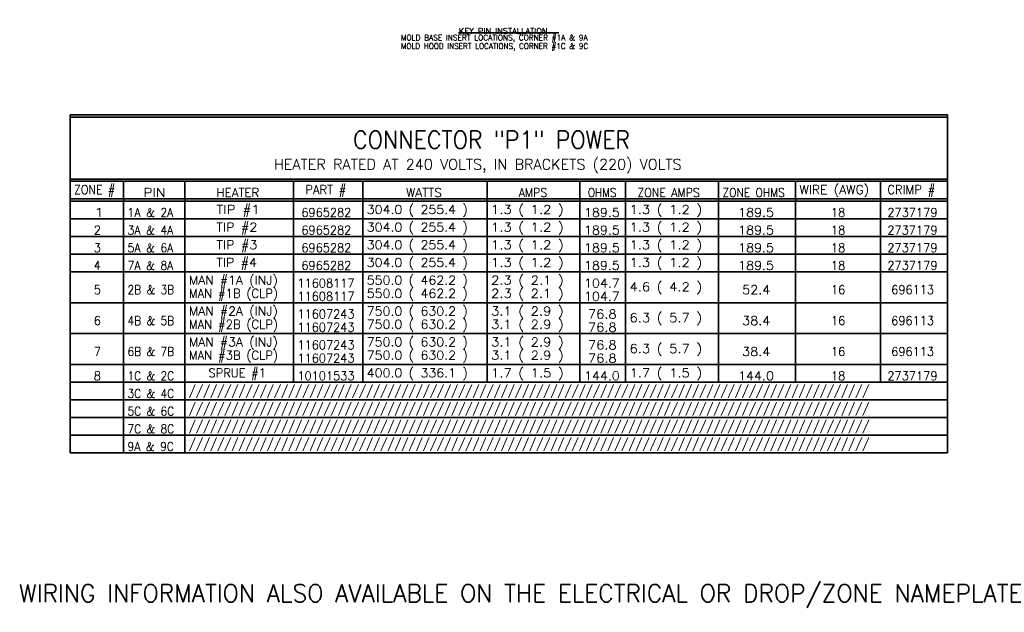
# Model space of a CAD drawing. Header units: millimetres. Extents: x 0 to 1189, y 0 to 841.
# Tile 79 of 84: x 729 to 952, y 568 to 702. Entities that reach past the tile are written whole.
import ezdxf

# ---------------------------------------------------------------- set-up
doc = ezdxf.new("R2010")
doc.units = ezdxf.units.MM
doc.layers.add('1', color=7, linetype='Continuous')
doc.styles.add('blockfont', font='simplex.shx')

msp = doc.modelspace()

# ---------------------------------------------------------------- linework, layer by layer
at = {"layer": '1', "color": 3, "linetype": 'Continuous', "lineweight": 35}
for p, q in [((828, 699.23), (850.7, 699.23)), ((740.05, 680.64), (752.15, 680.64)), ((740.05, 680.64), (740.05, 680.14)), ((740.05, 680.14), (752.15, 680.14)), ((740.05, 680.14), (740.05, 666.14)), ((752.15, 680.64), (766.03, 680.64)), ((752.15, 680.14), (766.03, 680.14)), ((766.03, 680.64), (790.62, 680.64)), ((766.03, 680.14), (790.62, 680.14)), ((790.62, 680.64), (806.28, 680.64)), ((790.62, 680.14), (806.28, 680.14)), ((806.28, 680.64), (834.43, 680.64)), ((806.28, 680.14), (834.43, 680.14)), ((834.43, 680.64), (855.45, 680.64)), ((834.43, 680.14), (855.45, 680.14)), ((855.45, 680.64), (865.77, 680.64)), ((855.45, 680.14), (865.77, 680.14)), ((865.77, 680.64), (886.78, 680.64)), ((865.77, 680.14), (886.78, 680.14)), ((886.78, 680.64), (904.23, 680.64)), ((886.78, 680.14), (904.23, 680.14)), ((904.23, 680.64), (923.47, 680.64)), ((904.23, 680.14), (923.47, 680.14)), ((923.47, 680.64), (938.63, 680.64)), ((923.47, 680.14), (938.63, 680.14)), ((938.63, 680.64), (938.63, 680.14)), ((938.63, 680.14), (938.63, 666.14)), ((740.05, 666.14), (752.15, 666.14)), ((740.05, 666.14), (740.05, 665.64)), ((740.05, 665.64), (752.15, 665.64)), ((740.05, 665.64), (740.05, 661.64)), ((752.15, 666.14), (766.03, 666.14)), ((752.15, 665.64), (752.15, 661.64)), ((752.15, 665.64), (766.03, 665.64)), ((766.03, 666.14), (790.62, 666.14)), ((766.03, 665.64), (766.03, 661.64)), ((766.03, 665.64), (790.62, 665.64)), ((790.62, 666.14), (806.28, 666.14)), ((790.62, 665.64), (790.62, 661.64)), ((790.62, 665.64), (806.28, 665.64)), ((806.28, 666.14), (834.43, 666.14)), ((806.28, 665.64), (806.28, 661.64)), ((806.28, 665.64), (834.43, 665.64)), ((834.43, 666.14), (855.45, 666.14)), ((834.43, 665.64), (834.43, 661.64)), ((834.43, 665.64), (855.45, 665.64)), ((855.45, 666.14), (865.77, 666.14)), ((855.45, 665.64), (855.45, 661.64)), ((855.45, 665.64), (865.77, 665.64)), ((865.77, 666.14), (886.78, 666.14)), ((865.77, 665.64), (865.77, 661.64)), ((865.77, 665.64), (886.78, 665.64)), ((886.78, 666.14), (904.23, 666.14)), ((886.78, 665.64), (886.78, 661.64)), ((886.78, 665.64), (904.23, 665.64)), ((904.23, 666.14), (923.47, 666.14)), ((904.23, 665.64), (904.23, 661.64)), ((904.23, 665.64), (923.47, 665.64)), ((923.47, 666.14), (938.63, 666.14)), ((923.47, 665.64), (923.47, 661.64)), ((923.47, 665.64), (938.63, 665.64)), ((938.63, 666.14), (938.63, 665.64)), ((938.63, 665.64), (938.63, 661.64)), ((740.05, 661.64), (752.15, 661.64)), ((740.05, 661.64), (740.05, 661.14)), ((740.05, 661.14), (752.15, 661.14)), ((740.05, 661.14), (740.05, 657.14)), ((752.15, 661.64), (752.15, 661.14)), ((752.15, 661.64), (766.03, 661.64)), ((752.15, 661.14), (752.15, 657.14)), ((752.15, 661.14), (766.03, 661.14)), ((766.03, 661.64), (766.03, 661.14)), ((766.03, 661.64), (790.62, 661.64)), ((766.03, 661.14), (766.03, 657.14)), ((766.03, 661.14), (790.62, 661.14)), ((790.62, 661.64), (790.62, 661.14)), ((790.62, 661.64), (806.28, 661.64)), ((790.62, 661.14), (790.62, 657.14)), ((790.62, 661.14), (806.28, 661.14)), ((806.28, 661.64), (806.28, 661.14)), ((806.28, 661.64), (834.43, 661.64)), ((806.28, 661.14), (806.28, 657.14)), ((806.28, 661.14), (834.43, 661.14)), ((834.43, 661.64), (834.43, 661.14)), ((834.43, 661.64), (855.45, 661.64)), ((834.43, 661.14), (834.43, 657.14)), ((834.43, 661.14), (855.45, 661.14)), ((855.45, 661.64), (855.45, 661.14)), ((855.45, 661.64), (865.77, 661.64)), ((855.45, 661.14), (855.45, 657.14)), ((855.45, 661.14), (865.77, 661.14)), ((865.77, 661.64), (865.77, 661.14)), ((865.77, 661.64), (886.78, 661.64)), ((865.77, 661.14), (865.77, 657.14)), ((865.77, 661.14), (886.78, 661.14)), ((886.78, 661.64), (886.78, 661.14)), ((886.78, 661.64), (904.23, 661.64)), ((886.78, 661.14), (886.78, 657.14)), ((886.78, 661.14), (904.23, 661.14)), ((904.23, 661.64), (904.23, 661.14)), ((904.23, 661.64), (923.47, 661.64)), ((904.23, 661.14), (904.23, 657.14)), ((904.23, 661.14), (923.47, 661.14)), ((923.47, 661.64), (923.47, 661.14)), ((923.47, 661.64), (938.63, 661.64)), ((923.47, 661.14), (923.47, 657.14)), ((923.47, 661.14), (938.63, 661.14)), ((938.63, 661.64), (938.63, 661.14)), ((938.63, 661.14), (938.63, 657.14)), ((740.05, 657.14), (752.15, 657.14)), ((740.05, 657.14), (740.05, 653.14)), ((752.15, 657.14), (752.15, 653.14)), ((752.15, 657.14), (766.03, 657.14)), ((766.03, 657.14), (766.03, 653.14)), ((766.03, 657.14), (790.62, 657.14)), ((790.62, 657.14), (790.62, 653.14)), ((790.62, 657.14), (806.28, 657.14)), ((806.28, 657.14), (806.28, 653.14)), ((806.28, 657.14), (834.43, 657.14)), ((834.43, 657.14), (834.43, 653.14)), ((834.43, 657.14), (855.45, 657.14)), ((855.45, 657.14), (855.45, 653.14)), ((855.45, 657.14), (865.77, 657.14)), ((865.77, 657.14), (865.77, 653.14)), ((865.77, 657.14), (886.78, 657.14)), ((886.78, 657.14), (886.78, 653.14)), ((886.78, 657.14), (904.23, 657.14)), ((904.23, 657.14), (904.23, 653.14)), ((904.23, 657.14), (923.47, 657.14)), ((923.47, 657.14), (923.47, 653.14)), ((923.47, 657.14), (938.63, 657.14)), ((938.63, 657.14), (938.63, 653.14)), ((740.05, 653.14), (752.15, 653.14)), ((740.05, 653.14), (740.05, 649.14)), ((752.15, 653.14), (752.15, 649.14)), ((752.15, 653.14), (766.03, 653.14)), ((766.03, 653.14), (766.03, 649.14)), ((766.03, 653.14), (790.62, 653.14)), ((790.62, 653.14), (790.62, 649.14)), ((790.62, 653.14), (806.28, 653.14)), ((806.28, 653.14), (806.28, 649.14)), ((806.28, 653.14), (834.43, 653.14)), ((834.43, 653.14), (834.43, 649.14)), ((834.43, 653.14), (855.45, 653.14)), ((855.45, 653.14), (855.45, 649.14)), ((855.45, 653.14), (865.77, 653.14)), ((865.77, 653.14), (865.77, 649.14)), ((865.77, 653.14), (886.78, 653.14)), ((886.78, 653.14), (886.78, 649.14)), ((886.78, 653.14), (904.23, 653.14)), ((904.23, 653.14), (904.23, 649.14)), ((904.23, 653.14), (923.47, 653.14)), ((923.47, 653.14), (923.47, 649.14)), ((923.47, 653.14), (938.63, 653.14)), ((938.63, 653.14), (938.63, 649.14)), ((740.05, 649.14), (752.15, 649.14)), ((740.05, 649.14), (740.05, 645.14)), ((752.15, 649.14), (752.15, 645.14)), ((752.15, 649.14), (766.03, 649.14)), ((766.03, 649.14), (766.03, 645.14)), ((766.03, 649.14), (790.62, 649.14)), ((790.62, 649.14), (790.62, 645.14)), ((790.62, 649.14), (806.28, 649.14)), ((806.28, 649.14), (806.28, 645.14)), ((806.28, 649.14), (834.43, 649.14)), ((834.43, 649.14), (834.43, 645.14)), ((834.43, 649.14), (855.45, 649.14)), ((855.45, 649.14), (855.45, 645.14)), ((855.45, 649.14), (865.77, 649.14)), ((865.77, 649.14), (865.77, 645.14)), ((865.77, 649.14), (886.78, 649.14)), ((886.78, 649.14), (886.78, 645.14)), ((886.78, 649.14), (904.23, 649.14)), ((904.23, 649.14), (904.23, 645.14)), ((904.23, 649.14), (923.47, 649.14)), ((923.47, 649.14), (923.47, 645.14)), ((923.47, 649.14), (938.63, 649.14)), ((938.63, 649.14), (938.63, 645.14)), ((740.05, 645.14), (752.15, 645.14)), ((740.05, 645.14), (740.05, 638.14)), ((752.15, 645.14), (752.15, 638.14)), ((752.15, 645.14), (766.03, 645.14)), ((766.03, 645.14), (766.03, 638.14)), ((766.03, 645.14), (790.62, 645.14)), ((790.62, 645.14), (790.62, 638.14)), ((790.62, 645.14), (806.28, 645.14)), ((806.28, 645.14), (806.28, 638.14)), ((806.28, 645.14), (834.43, 645.14)), ((834.43, 645.14), (834.43, 638.14)), ((834.43, 645.14), (855.45, 645.14)), ((855.45, 645.14), (855.45, 638.14)), ((855.45, 645.14), (865.77, 645.14)), ((865.77, 645.14), (865.77, 638.14)), ((865.77, 645.14), (886.78, 645.14)), ((886.78, 645.14), (886.78, 638.14)), ((886.78, 645.14), (904.23, 645.14)), ((904.23, 645.14), (904.23, 638.14)), ((904.23, 645.14), (923.47, 645.14)), ((923.47, 645.14), (923.47, 638.14)), ((923.47, 645.14), (938.63, 645.14)), ((938.63, 645.14), (938.63, 638.14)), ((740.05, 638.14), (752.15, 638.14)), ((740.05, 638.14), (740.05, 631.14)), ((752.15, 638.14), (752.15, 631.14)), ((752.15, 638.14), (766.03, 638.14)), ((766.03, 638.14), (766.03, 631.14)), ((766.03, 638.14), (790.62, 638.14)), ((790.62, 638.14), (790.62, 631.14)), ((790.62, 638.14), (806.28, 638.14)), ((806.28, 638.14), (806.28, 631.14)), ((806.28, 638.14), (834.43, 638.14)), ((834.43, 638.14), (834.43, 631.14)), ((834.43, 638.14), (855.45, 638.14)), ((855.45, 638.14), (855.45, 631.14)), ((855.45, 638.14), (865.77, 638.14)), ((865.77, 638.14), (865.77, 631.14)), ((865.77, 638.14), (886.78, 638.14)), ((886.78, 638.14), (886.78, 631.14)), ((886.78, 638.14), (904.23, 638.14)), ((904.23, 638.14), (904.23, 631.14)), ((904.23, 638.14), (923.47, 638.14)), ((923.47, 638.14), (923.47, 631.14)), ((923.47, 638.14), (938.63, 638.14)), ((938.63, 638.14), (938.63, 631.14)), ((740.05, 631.14), (752.15, 631.14)), ((740.05, 631.14), (740.05, 624.14)), ((752.15, 631.14), (752.15, 624.14)), ((752.15, 631.14), (766.03, 631.14)), ((766.03, 631.14), (766.03, 624.14)), ((766.03, 631.14), (790.62, 631.14)), ((790.62, 631.14), (790.62, 624.14)), ((790.62, 631.14), (806.28, 631.14)), ((806.28, 631.14), (806.28, 624.14)), ((806.28, 631.14), (834.43, 631.14)), ((834.43, 631.14), (834.43, 624.14)), ((834.43, 631.14), (855.45, 631.14)), ((855.45, 631.14), (855.45, 624.14)), ((855.45, 631.14), (865.77, 631.14)), ((865.77, 631.14), (865.77, 624.14)), ((865.77, 631.14), (886.78, 631.14)), ((886.78, 631.14), (886.78, 624.14)), ((886.78, 631.14), (904.23, 631.14)), ((904.23, 631.14), (904.23, 624.14)), ((904.23, 631.14), (923.47, 631.14)), ((923.47, 631.14), (923.47, 624.14)), ((923.47, 631.14), (938.63, 631.14)), ((938.63, 631.14), (938.63, 624.14)), ((740.05, 624.14), (752.15, 624.14)), ((740.05, 624.14), (740.05, 620.14)), ((752.15, 624.14), (752.15, 620.14)), ((752.15, 624.14), (766.03, 624.14)), ((766.03, 624.14), (766.03, 620.14)), ((766.03, 624.14), (790.62, 624.14)), ((790.62, 624.14), (790.62, 620.14)), ((790.62, 624.14), (806.28, 624.14)), ((806.28, 624.14), (806.28, 620.14)), ((806.28, 624.14), (834.43, 624.14)), ((834.43, 624.14), (834.43, 620.14)), ((834.43, 624.14), (855.45, 624.14)), ((855.45, 624.14), (855.45, 620.14)), ((855.45, 624.14), (865.77, 624.14)), ((865.77, 624.14), (865.77, 620.14)), ((865.77, 624.14), (886.78, 624.14)), ((886.78, 624.14), (886.78, 620.14)), ((886.78, 624.14), (904.23, 624.14)), ((904.23, 624.14), (904.23, 620.14)), ((904.23, 624.14), (923.47, 624.14)), ((923.47, 624.14), (923.47, 620.14)), ((923.47, 624.14), (938.63, 624.14)), ((938.63, 624.14), (938.63, 620.14)), ((740.05, 620.14), (752.15, 620.14)), ((740.05, 620.14), (740.05, 616.14)), ((752.15, 620.14), (752.15, 616.14)), ((752.15, 620.14), (766.03, 620.14)), ((766.03, 620.14), (766.03, 616.14)), ((766.03, 620.14), (790.62, 620.14)), ((790.62, 620.14), (806.28, 620.14)), ((806.28, 620.14), (834.43, 620.14)), ((834.43, 620.14), (855.45, 620.14)), ((855.45, 620.14), (865.77, 620.14)), ((865.77, 620.14), (886.78, 620.14)), ((886.78, 620.14), (904.23, 620.14)), ((904.23, 620.14), (923.47, 620.14)), ((923.47, 620.14), (938.63, 620.14)), ((938.63, 620.14), (938.63, 616.14)), ((740.05, 616.14), (752.15, 616.14)), ((740.05, 616.14), (740.05, 612.14)), ((752.15, 616.14), (752.15, 612.14)), ((752.15, 616.14), (766.03, 616.14)), ((766.03, 616.14), (766.03, 612.14)), ((766.03, 616.14), (790.62, 616.14)), ((790.62, 616.14), (806.28, 616.14)), ((806.28, 616.14), (834.43, 616.14)), ((834.43, 616.14), (855.45, 616.14)), ((855.45, 616.14), (865.77, 616.14)), ((865.77, 616.14), (886.78, 616.14)), ((886.78, 616.14), (904.23, 616.14)), ((904.23, 616.14), (923.47, 616.14)), ((923.47, 616.14), (938.63, 616.14)), ((938.63, 616.14), (938.63, 612.14)), ((740.05, 612.14), (752.15, 612.14)), ((740.05, 612.14), (740.05, 608.14)), ((752.15, 612.14), (752.15, 608.14)), ((752.15, 612.14), (766.03, 612.14)), ((766.03, 612.14), (766.03, 608.14)), ((766.03, 612.14), (790.62, 612.14)), ((790.62, 612.14), (806.28, 612.14)), ((806.28, 612.14), (834.43, 612.14)), ((834.43, 612.14), (855.45, 612.14)), ((855.45, 612.14), (865.77, 612.14)), ((865.77, 612.14), (886.78, 612.14)), ((886.78, 612.14), (904.23, 612.14)), ((904.23, 612.14), (923.47, 612.14)), ((923.47, 612.14), (938.63, 612.14)), ((938.63, 612.14), (938.63, 608.14)), ((740.05, 608.14), (752.15, 608.14)), ((740.05, 608.14), (740.05, 604.14)), ((752.15, 608.14), (752.15, 604.14)), ((752.15, 608.14), (766.03, 608.14)), ((766.03, 608.14), (766.03, 604.14)), ((766.03, 608.14), (790.62, 608.14)), ((790.62, 608.14), (806.28, 608.14)), ((806.28, 608.14), (834.43, 608.14)), ((834.43, 608.14), (855.45, 608.14)), ((855.45, 608.14), (865.77, 608.14)), ((865.77, 608.14), (886.78, 608.14)), ((886.78, 608.14), (904.23, 608.14)), ((904.23, 608.14), (923.47, 608.14)), ((923.47, 608.14), (938.63, 608.14)), ((938.63, 608.14), (938.63, 604.14)), ((740.05, 604.14), (752.15, 604.14)), ((752.15, 604.14), (766.03, 604.14)), ((766.03, 604.14), (790.62, 604.14)), ((790.62, 604.14), (806.28, 604.14)), ((806.28, 604.14), (834.43, 604.14)), ((834.43, 604.14), (855.45, 604.14)), ((855.45, 604.14), (865.77, 604.14)), ((865.77, 604.14), (886.78, 604.14)), ((886.78, 604.14), (904.23, 604.14)), ((904.23, 604.14), (923.47, 604.14)), ((923.47, 604.14), (938.63, 604.14))]:
    msp.add_line(p, q, dxfattribs=at)

# ---------------------------------------------------------------- texts
at = {"layer": '1', "color": 3, "linetype": 'Continuous', "lineweight": 13, "attachment_point": 7, "line_spacing_factor": 0.903614, "style": 'blockfont'}
for s, insert, char_height in [('\\W1.0601;KEY PIN INSTALLATION', (828.07, 699), 1.28), ('\\W0.9570;MOLD BASE INSERT LOCATIONS, CORNER #1A & 9A', (814.94, 697.08), 1.28), ('\\W0.9424;MOLD HOOD INSERT LOCATIONS, CORNER #1C & 9C', (814.94, 695.16), 1.28), ('\\W0.9187;CONNECTOR "P1" POWER', (804.12, 673.03), 4), ('\\W0.9935;HEATER RATED AT 240 VOLTS, IN BRACKETS (220) VOLTS', (786.19, 667.47), 2.4), ('\\W1.0281;WIRE (AWG)', (905.14, 662.08), 2), ('\\W0.9037;ZONE #', (740.96, 662.08), 2), ('\\W1.0024;WATTS', (816.12, 662.08), 2), ('\\W0.9064;AMPS', (841.59, 662.08), 2), ('\\W0.8531;OHMS', (857.26, 662.08), 2), ('\\W0.9041;ZONE AMPS', (868.46, 662.08), 2), ('\\W0.8802;ZONE OHMS', (887.69, 662.08), 2), ('\\W0.9623;CRIMP #', (925.01, 662.08), 2), ('\\W1.1449;PIN', (756.63, 662.08), 2), ('\\W1.1250;TIP #1', (773.18, 657.58), 2), ('\\W0.9844;HEATER', (773.18, 662.08), 2), ('\\W0.9587;PART #', (793.31, 662.08), 2), ('\\W1.0434;304.0 ( 255.4 )', (807.2, 657.58), 2), ('\\W1.0897;1.3 ( 1.2 )', (835.34, 657.58), 2), ('\\W1.0897;1.3 ( 1.2 )', (866.68, 657.58), 2), ('\\W1.4915;1', (745.42, 657.58), 2), ('\\W0.9018;1A & 2A', (753.06, 657.58), 2), ('\\W1.0601;TIP #2', (773.18, 653.58), 2), ('\\W0.9413;6965282', (792.41, 657.58), 2), ('\\W1.0434;304.0 ( 255.4 )', (807.2, 653.58), 2), ('\\W1.0897;1.3 ( 1.2 )', (835.34, 653.58), 2), ('\\W1.0485;189.5', (856.37, 657.58), 2), ('\\W1.0897;1.3 ( 1.2 )', (866.68, 653.58), 2), ('\\W1.0485;189.5', (891.27, 657.58), 2), ('\\W0.9489;18', (912.28, 657.58), 2), ('\\W0.9482;2737179', (925.01, 657.58), 2), ('\\W0.9651;2', (745.42, 653.58), 2), ('\\W0.9018;3A & 4A', (753.06, 653.58), 2), ('\\W0.9413;6965282', (792.41, 653.58), 2), ('\\W1.0485;189.5', (856.37, 653.58), 2), ('\\W1.0485;189.5', (891.27, 653.58), 2), ('\\W0.9489;18', (912.28, 653.58), 2), ('\\W0.9482;2737179', (925.01, 653.58), 2), ('\\W1.0601;TIP #3', (773.18, 649.58), 2), ('\\W1.0434;304.0 ( 255.4 )', (807.2, 649.58), 2), ('\\W1.0897;1.3 ( 1.2 )', (835.34, 649.58), 2), ('\\W1.0897;1.3 ( 1.2 )', (866.68, 649.58), 2), ('\\W0.9651;3', (745.42, 649.58), 2), ('\\W0.9018;5A & 6A', (753.06, 649.58), 2), ('\\W0.9413;6965282', (792.41, 649.58), 2), ('\\W1.0434;304.0 ( 255.4 )', (807.2, 645.58), 2), ('\\W1.0897;1.3 ( 1.2 )', (835.34, 645.58), 2), ('\\W1.0485;189.5', (856.37, 649.58), 2), ('\\W1.0897;1.3 ( 1.2 )', (866.68, 645.58), 2), ('\\W1.0485;189.5', (891.27, 649.58), 2), ('\\W0.9489;18', (912.28, 649.58), 2), ('\\W0.9482;2737179', (925.01, 649.58), 2), ('\\W1.0500;TIP #4', (773.18, 645.58), 2), ('\\W0.9115;4', (745.42, 645.58), 2), ('\\W0.9018;7A & 8A', (753.06, 645.58), 2), ('\\W1.0263;MAN #1A (INJ)', (766.95, 641.58), 2), ('\\W0.9413;6965282', (792.41, 645.58), 2), ('\\W1.0434;550.0 ( 462.2 )', (807.2, 641.58), 2), ('\\W1.0897;2.3 ( 2.1 )', (835.34, 641.58), 2), ('\\W1.0485;189.5', (856.37, 645.58), 2), ('\\W1.0485;189.5', (891.27, 645.58), 2), ('\\W0.9489;18', (912.28, 645.58), 2), ('\\W0.9482;2737179', (925.01, 645.58), 2), ('\\W1.0897;4.6 ( 4.2 )', (866.68, 640.08), 2), ('\\W0.9651;5', (745.42, 640.08), 2), ('\\W0.8772;2B & 3B', (753.06, 640.08), 2), ('\\W0.9405;11608117', (791.52, 641.58), 2), ('\\W1.0434;550.0 ( 462.2 )', (807.2, 638.58), 2), ('\\W1.0897;2.3 ( 2.1 )', (835.34, 638.58), 2), ('\\W1.0485;104.7', (856.37, 641.58), 2), ('\\W1.0664;52.4', (892.16, 640.08), 2), ('\\W0.9489;16', (912.28, 640.08), 2), ('\\W0.9423;696113', (925.91, 640.08), 2), ('\\W1.0263;MAN #2A (INJ)', (766.95, 634.58), 2), ('\\W0.9608;MAN #1B (CLP)', (766.95, 638.58), 2), ('\\W0.9405;11608117', (791.52, 638.58), 2), ('\\W1.0434;750.0 ( 630.2 )', (807.2, 634.58), 2), ('\\W1.0897;3.1 ( 2.9 )', (835.34, 634.58), 2), ('\\W1.0485;104.7', (856.37, 638.58), 2), ('\\W1.0897;6.3 ( 5.7 )', (866.68, 633.08), 2), ('\\W0.9405;11607243', (791.52, 634.58), 2), ('\\W1.0434;750.0 ( 630.2 )', (807.2, 631.58), 2), ('\\W1.0897;3.1 ( 2.9 )', (835.34, 631.58), 2), ('\\W1.0823;76.8', (857.26, 634.58), 2), ('\\W0.9651;6', (745.42, 633.08), 2), ('\\W0.8772;4B & 5B', (753.06, 633.08), 2), ('\\W0.9608;MAN #2B (CLP)', (766.95, 631.58), 2), ('\\W0.9405;11607243', (791.52, 631.58), 2), ('\\W1.0823;76.8', (857.26, 631.58), 2), ('\\W1.0664;38.4', (892.16, 633.08), 2), ('\\W0.9489;16', (912.28, 633.08), 2), ('\\W0.9423;696113', (925.91, 633.08), 2), ('\\W1.0263;MAN #3A (INJ)', (766.95, 627.58), 2), ('\\W1.0434;750.0 ( 630.2 )', (807.2, 627.58), 2), ('\\W1.0897;3.1 ( 2.9 )', (835.34, 627.58), 2), ('\\W1.0897;6.3 ( 5.7 )', (866.68, 626.08), 2), ('\\W0.9405;11607243', (791.52, 627.58), 2), ('\\W1.0434;750.0 ( 630.2 )', (807.2, 624.58), 2), ('\\W1.0897;3.1 ( 2.9 )', (835.34, 624.58), 2), ('\\W1.0823;76.8', (857.26, 627.58), 2), ('\\W0.9651;7', (745.42, 626.08), 2), ('\\W0.8772;6B & 7B', (753.06, 626.08), 2), ('\\W0.9608;MAN #3B (CLP)', (766.95, 624.58), 2), ('\\W0.9405;11607243', (791.52, 624.58), 2), ('\\W1.0823;76.8', (857.26, 624.58), 2), ('\\W1.0664;38.4', (892.16, 626.08), 2), ('\\W0.9489;16', (912.28, 626.08), 2), ('\\W0.9423;696113', (925.91, 626.08), 2), ('\\W1.0434;400.0 ( 336.1 )', (807.2, 620.58), 2), ('\\W1.0897;1.7 ( 1.5 )', (835.34, 620.58), 2), ('\\W1.0897;1.7 ( 1.5 )', (866.68, 620.58), 2), ('\\W0.9651;8', (745.42, 620.58), 2), ('\\W0.8772;1C & 2C', (753.06, 620.58), 2), ('\\W0.9465;SPRUE #1', (771.4, 620.58), 2), ('\\W0.9405;10101533', (791.52, 620.58), 2), ('\\W1.0485;144.0', (856.37, 620.58), 2), ('\\W1.0485;144.0', (891.27, 620.58), 2), ('\\W0.9489;18', (912.28, 620.58), 2), ('\\W0.9482;2737179', (925.01, 620.58), 2), ('\\W0.8772;3C & 4C', (753.06, 616.58), 2), ('\\W0.8772;5C & 6C', (753.06, 612.58), 2), ('\\W0.8772;7C & 8C', (753.06, 608.58), 2), ('\\W0.8955;9A & 9C', (753.06, 604.58), 2), ('\\W0.9825;WIRING INFORMATION ALSO AVAILABLE ON THE ELECTRICAL OR DROP/ZONE NAMEPLATE', (728.51, 569.03), 4)]:
    msp.add_mtext(s, dxfattribs=dict(at, insert=insert, char_height=char_height))
at = {"layer": '1', "color": 251, "linetype": 'Continuous', "lineweight": 13, "char_height": 2, "attachment_point": 7, "line_spacing_factor": 0.903614, "style": 'blockfont'}
for insert in [(766.94, 616.58), (766.94, 612.58), (766.94, 608.58), (766.94, 604.58)]:
    msp.add_mtext('\\W0.8509;////////////////////////////////////////////////////////////////////////////////////////////////', dxfattribs=dict(at, insert=insert))

doc.saveas('drawing.dxf')
